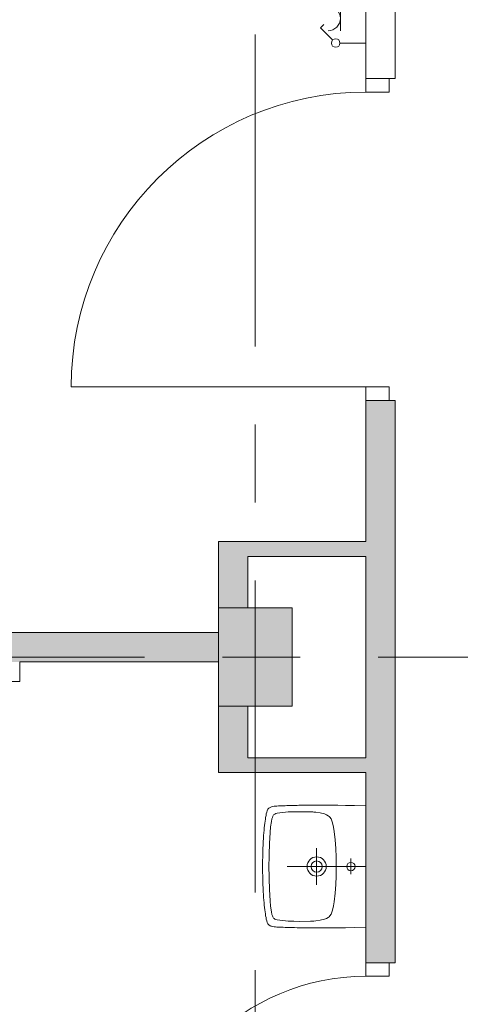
# Model space of a CAD drawing. Header units: centimetres. Extents: x -2424 to 2260, y -130 to 3012.
# Tile 5 of 81: x -709 to -529, y 267 to 668. Entities that reach past the tile are written whole.
import ezdxf

# ---------------------------------------------------------------- set-up
doc = ezdxf.new("R2010")
doc.units = ezdxf.units.CM
doc.linetypes.add('Dash', pattern=[60, 30, -30])
doc.linetypes.add('Oś', pattern=[222.25, 127, -31.75, 31.75, -31.75])
for name, color, linetype, lineweight in [('A-DETL', 90, 'Continuous', 9), ('A-DETL-GENF', 92, 'Continuous', 13), ('A-DETL-MEDM', 33, 'Continuous', 13), ('A-DOOR', 31, 'Continuous', 13), ('A-WALL', 113, 'Continuous', 13), ('E-ELEC-EQPM', 71, 'Continuous', 9), ('P-SANR-FIXT', 6, 'Continuous', 9), ('S-COLS', 52, 'Continuous', 13), ('S-GRID', 1, 'Continuous', 13)]:
    doc.layers.add(name, color=color, linetype=linetype, lineweight=lineweight)
doc.layers.add('A-WALL-PATT', color=111, linetype='Continuous', lineweight=13, plot=False)

msp = doc.modelspace()

# ---------------------------------------------------------------- hatches: boundary and pattern name
at = {"layer": 'S-COLS', "lineweight": 9}
msp.add_hatch(color=251, dxfattribs=at).paths.add_polyline_path([(-597.62, 388.33), (-597.62, 428.33), (-627.62, 428.33), (-627.62, 388.33)], flags=0)

# ---------------------------------------------------------------- linework, layer by layer
at = {"layer": 'A-DETL', "color": 251, "linetype": 'Dash', "lineweight": 9}
msp.add_open_spline([(-561.62, 233.02), (-511.61, 233.02), (-497.78, 233.02), (-439.12, 233.02), (-439.12, 251.36), (-439.12, 296.62), (-439.12, 1289.33), (-439.12, 1326.28), (-439.12, 1329.11), (-439.12, 1432.79), (-439.12, 1435.62), (-439.12, 1472.57), (-476.08, 1472.57), (-478.91, 1472.57), (-555.62, 1472.57)], degree=3, knots=[0, 0, 0, 0, 1.339676, 2.332925, 3.669947, 15.221807, 26.977257, 38.268666, 39.837617, 41.033347, 42.602298, 43.441538, 44.280778, 45.554838, 45.554838, 45.554838, 45.554838], dxfattribs=at)
at = {"layer": 'A-DETL-GENF', "color": 251, "lineweight": 9}
for p, q in [((-567.62, 638.33), (-567.62, 643.83)), ((-567.62, 643.83), (-558.12, 643.83)), ((-558.12, 643.83), (-558.12, 638.33)), ((-558.12, 638.33), (-567.62, 638.33)), ((-567.62, 518.33), (-558.12, 518.33)), ((-567.62, 512.83), (-567.62, 518.33)), ((-558.12, 518.33), (-558.12, 512.83)), ((-558.12, 512.83), (-567.62, 512.83)), ((-567.62, 278.33), (-567.62, 283.83)), ((-567.62, 283.83), (-558.12, 283.83)), ((-558.12, 283.83), (-558.12, 278.33)), ((-558.12, 278.33), (-567.62, 278.33))]:
    msp.add_line(p, q, dxfattribs=at)
at = {"layer": 'A-DETL-MEDM', "color": 251, "lineweight": 9}
for p, q in [((-567.62, 638.33), (-567.62, 643.83)), ((-567.62, 643.83), (-558.12, 643.83)), ((-558.12, 643.83), (-558.12, 638.33)), ((-558.12, 638.33), (-567.62, 638.33)), ((-558.12, 518.33), (-567.62, 518.33)), ((-567.62, 518.33), (-567.62, 512.83)), ((-558.12, 512.83), (-558.12, 518.33)), ((-567.62, 512.83), (-558.12, 512.83)), ((-567.62, 278.33), (-567.62, 283.83)), ((-567.62, 283.83), (-558.12, 283.83)), ((-558.12, 283.83), (-558.12, 278.33)), ((-558.12, 278.33), (-567.62, 278.33))]:
    msp.add_line(p, q, dxfattribs=at)
at = {"layer": 'A-DOOR', "color": 251, "lineweight": 9}
msp.add_line((-567.62, 518.33), (-687.62, 518.33), dxfattribs=at)
for centre, radius in [((-567.62, 518.33), 120), ((-567.62, 188.33), 90)]:
    msp.add_arc(centre, radius, 90, 180, dxfattribs=at)
at = {"layer": 'A-WALL', "color": 251, "lineweight": 9}
for p, q in [((-567.62, 733.83), (-567.62, 643.83)), ((-555.62, 643.83), (-555.62, 733.83)), ((-558.12, 643.83), (-555.62, 643.83)), ((-567.62, 512.83), (-567.62, 455.33)), ((-555.62, 512.83), (-558.12, 512.83)), ((-555.62, 283.83), (-555.62, 512.83)), ((-627.62, 455.33), (-627.62, 428.33)), ((-567.62, 455.33), (-627.62, 455.33)), ((-615.62, 428.33), (-615.62, 449.33)), ((-615.62, 449.33), (-567.62, 449.33)), ((-567.62, 449.33), (-567.62, 367.33)), ((-627.62, 418.33), (-1197.62, 418.33)), ((-708.62, 406.33), (-627.62, 406.33)), ((-708.62, 398.33), (-708.62, 406.33)), ((-1197.62, 398.33), (-708.62, 398.33)), ((-627.62, 388.33), (-627.62, 361.33)), ((-615.62, 367.33), (-615.62, 388.33)), ((-567.62, 367.33), (-615.62, 367.33)), ((-627.62, 361.33), (-567.62, 361.33)), ((-567.62, 361.33), (-567.62, 283.83)), ((-558.12, 283.83), (-555.62, 283.83))]:
    msp.add_line(p, q, dxfattribs=at)
at = {"layer": 'A-WALL-PATT', "color": 251, "linetype": 'Continuous', "lineweight": 9, "extrusion": (0, 0, -1)}
for points in [[(558.12, 283.83), (567.62, 512.83), (567.62, 283.83)], [(567.62, 512.83), (558.12, 283.83), (555.62, 512.83)], [(555.62, 512.83), (558.12, 283.83), (555.62, 283.83)], [(627.62, 428.33), (615.62, 455.33), (627.62, 455.33)], [(615.62, 455.33), (627.62, 428.33), (625.32, 428.33)], [(615.62, 455.33), (625.32, 428.33), (615.62, 428.33)], [(567.62, 449.33), (615.62, 455.33), (615.62, 449.33)], [(615.62, 455.33), (567.62, 449.33), (567.62, 455.33)], [(720.62, 418.33), (719.18, 406.33), (627.62, 418.33)], [(627.62, 418.33), (719.18, 406.33), (627.62, 406.33)], [(627.62, 361.33), (615.62, 388.33), (627.62, 388.33)], [(615.62, 388.33), (627.62, 361.33), (615.62, 361.33)], [(567.62, 361.33), (615.62, 367.33), (615.62, 361.33)], [(615.62, 367.33), (567.62, 361.33), (567.62, 367.33)]]:
    msp.add_solid(points, dxfattribs=at)
at = {"layer": 'E-ELEC-EQPM', "color": 251, "lineweight": 9}
for p, q in [((-577.96, 673.33), (-577.96, 663.33)), ((-586.05, 664.51), (-584.74, 665.82)), ((-581.11, 659.56), (-586.05, 664.51)), ((-578.12, 658.33), (-567.62, 658.33))]:
    msp.add_line(p, q, dxfattribs=at)
msp.add_circle((-579.87, 658.33), 1.75, dxfattribs=at)
msp.add_arc((-582.96, 668.33), 5, 270, 90, dxfattribs=at)
at = {"layer": 'P-SANR-FIXT', "color": 251, "lineweight": 9}
for p, q in [((-608.13, 344.49), (-607.95, 345.16)), ((-607.95, 345.16), (-608.13, 344.49)), ((-607.95, 345.16), (-607.73, 345.77)), ((-607.73, 345.77), (-607.95, 345.16)), ((-607.73, 345.77), (-607.47, 346.33)), ((-607.47, 346.33), (-607.73, 345.77)), ((-607.47, 346.33), (-607.09, 346.81)), ((-607.09, 346.81), (-607.47, 346.33)), ((-607.09, 346.81), (-606.59, 347.13)), ((-606.59, 347.13), (-607.09, 346.81)), ((-606.59, 347.13), (-606, 347.34)), ((-606, 347.34), (-605.5, 347.45)), ((-605.5, 347.45), (-604.99, 347.55)), ((-604.99, 347.55), (-604.43, 347.61)), ((-604.43, 347.61), (-603.84, 347.66)), ((-603.84, 347.66), (-603.2, 347.69)), ((-603.66, 344.73), (-602.57, 344.92)), ((-603.2, 347.69), (-602.57, 347.71)), ((-602.57, 347.71), (-601.9, 347.74)), ((-602.57, 344.92), (-601.45, 345.05)), ((-601.9, 347.74), (-601.23, 347.77)), ((-601.45, 345.05), (-599.18, 345.24)), ((-601.23, 347.77), (-600.51, 347.79)), ((-600.51, 347.79), (-599.8, 347.82)), ((-599.8, 347.82), (-599.05, 347.85)), ((-599.18, 345.24), (-596.95, 345.34)), ((-599.05, 347.85), (-598.28, 347.87)), ((-598.28, 347.87), (-597.51, 347.87)), ((-597.51, 347.87), (-596.68, 347.9)), ((-596.95, 345.34), (-594.68, 345.37)), ((-596.68, 347.9), (-595.51, 347.93)), ((-595.51, 347.93), (-594.92, 347.95)), ((-594.92, 347.95), (-594.02, 347.95)), ((-594.68, 345.37), (-590.18, 345.29)), ((-594.02, 347.95), (-593.08, 347.98)), ((-593.08, 347.98), (-592.13, 347.98)), ((-592.13, 347.98), (-591.11, 348.01)), ((-591.11, 348.01), (-589.44, 348.01)), ((-590.18, 345.29), (-589.49, 345.26)), ((-589.49, 345.26), (-589.17, 345.24)), ((-589.44, 348.01), (-587.76, 348.03)), ((-589.17, 345.24), (-588.77, 345.21)), ((-588.77, 345.21), (-587.89, 345.16)), ((-587.89, 345.16), (-586.16, 344.89)), ((-587.76, 348.03), (-583.9, 348.03)), ((-586.16, 344.89), (-584.48, 344.44)), ((-583.9, 348.03), (-581.61, 348.01)), ((-581.61, 348.01), (-578.97, 347.98)), ((-578.97, 347.98), (-575.91, 347.93)), ((-575.91, 347.93), (-572.2, 347.85)), ((-572.2, 347.85), (-567.62, 347.71)), ((-608.77, 340.63), (-608.66, 341.45)), ((-608.66, 341.45), (-608.77, 340.63)), ((-608.66, 341.45), (-608.53, 342.28)), ((-608.53, 342.28), (-608.66, 341.45)), ((-608.53, 342.28), (-608.42, 343.02)), ((-608.42, 343.02), (-608.53, 342.28)), ((-608.42, 343.02), (-608.26, 343.77)), ((-608.26, 343.77), (-608.42, 343.02)), ((-608.26, 343.77), (-608.13, 344.49)), ((-608.13, 344.49), (-608.26, 343.77)), ((-606.37, 339.16), (-606.05, 341.4)), ((-606.05, 341.4), (-605.84, 342.49)), ((-605.84, 342.49), (-605.68, 343.05)), ((-605.68, 343.05), (-605.47, 343.58)), ((-605.47, 343.58), (-605.18, 344.06)), ((-605.18, 344.06), (-604.96, 344.25)), ((-604.96, 344.25), (-604.72, 344.38)), ((-604.72, 344.38), (-604.22, 344.6)), ((-604.22, 344.6), (-603.66, 344.73)), ((-584.48, 344.44), (-583.66, 344.14)), ((-583.66, 344.14), (-582.88, 343.72)), ((-582.88, 343.72), (-582.54, 343.45)), ((-582.54, 343.45), (-582.24, 343.13)), ((-582.24, 343.13), (-581.77, 342.41)), ((-581.77, 342.41), (-581.42, 341.61)), ((-581.42, 341.61), (-581.15, 340.79)), ((-581.15, 340.79), (-580.78, 339.08)), ((-609.25, 335.67), (-609.14, 336.77)), ((-609.14, 336.77), (-609.25, 335.67)), ((-609.14, 336.77), (-609.06, 337.83)), ((-609.06, 337.83), (-609.14, 336.77)), ((-609.06, 337.83), (-608.98, 338.82)), ((-608.98, 338.82), (-609.06, 337.83)), ((-608.98, 338.82), (-608.88, 339.75)), ((-608.88, 339.75), (-608.98, 338.82)), ((-608.88, 339.75), (-608.77, 340.63)), ((-608.77, 340.63), (-608.88, 339.75)), ((-606.8, 332.42), (-606.56, 336.93)), ((-606.56, 336.93), (-606.37, 339.16)), ((-580.78, 339.08), (-580.51, 337.35)), ((-580.51, 337.35), (-580.11, 333.86)), ((-609.46, 331.87), (-609.38, 333.22)), ((-609.38, 333.22), (-609.46, 331.87)), ((-609.38, 333.22), (-609.33, 334.5)), ((-609.33, 334.5), (-609.38, 333.22)), ((-609.33, 334.5), (-609.25, 335.67)), ((-609.25, 335.67), (-609.33, 334.5)), ((-580.11, 333.86), (-579.82, 330.4)), ((-609.6, 327.07), (-609.57, 328.83)), ((-609.57, 328.83), (-609.6, 327.07)), ((-609.57, 328.83), (-609.52, 330.4)), ((-609.52, 330.4), (-609.57, 328.83)), ((-609.52, 330.4), (-609.46, 331.87)), ((-609.46, 331.87), (-609.52, 330.4)), ((-606.93, 327.92), (-606.8, 332.42)), ((-587.62, 330.53), (-587.62, 315.53)), ((-579.82, 330.4), (-579.69, 326.89)), ((-609.62, 325.15), (-609.6, 327.07)), ((-609.6, 327.07), (-609.62, 325.15)), ((-609.62, 320.92), (-609.62, 325.15)), ((-609.62, 325.15), (-609.62, 320.92)), ((-607.04, 324.51), (-607.01, 325.66)), ((-607.01, 325.66), (-606.93, 327.92)), ((-579.69, 326.89), (-579.63, 325.15)), ((-579.63, 325.15), (-579.63, 320.89)), ((-573.64, 326.25), (-573.64, 319.99)), ((-609.6, 318.98), (-609.62, 320.92)), ((-609.62, 320.92), (-609.6, 318.98)), ((-607.07, 323.02), (-607.04, 323.82)), ((-607.04, 322.22), (-607.07, 323.02)), ((-607.04, 323.82), (-607.04, 324.51)), ((-607.04, 321.56), (-607.04, 322.22)), ((-607.01, 320.39), (-607.04, 321.56)), ((-567.62, 323.02), (-599.62, 323.02)), ((-579.63, 320.89), (-579.69, 319.16)), ((-609.57, 317.24), (-609.6, 318.98)), ((-609.6, 318.98), (-609.57, 317.24)), ((-609.52, 315.65), (-609.57, 317.24)), ((-609.57, 317.24), (-609.52, 315.65)), ((-606.93, 318.12), (-607.01, 320.39)), ((-606.8, 313.62), (-606.93, 318.12)), ((-579.69, 319.16), (-579.82, 315.67)), ((-609.46, 314.18), (-609.52, 315.65)), ((-609.52, 315.65), (-609.46, 314.18)), ((-609.38, 312.82), (-609.46, 314.18)), ((-609.46, 314.18), (-609.38, 312.82)), ((-609.33, 311.57), (-609.38, 312.82)), ((-609.38, 312.82), (-609.33, 311.57)), ((-606.56, 309.12), (-606.8, 313.62)), ((-579.82, 315.67), (-580.11, 312.18)), ((-609.25, 310.37), (-609.33, 311.57)), ((-609.33, 311.57), (-609.25, 310.37)), ((-609.14, 309.28), (-609.25, 310.37)), ((-609.25, 310.37), (-609.14, 309.28)), ((-609.06, 308.24), (-609.14, 309.28)), ((-609.14, 309.28), (-609.06, 308.24)), ((-606.37, 306.88), (-606.56, 309.12)), ((-580.51, 308.7), (-580.78, 306.99)), ((-580.11, 312.18), (-580.51, 308.7)), ((-608.98, 307.26), (-609.06, 308.24)), ((-609.06, 308.24), (-608.98, 307.26)), ((-608.88, 306.32), (-608.98, 307.26)), ((-608.98, 307.26), (-608.88, 306.32)), ((-608.77, 305.42), (-608.88, 306.32)), ((-608.88, 306.32), (-608.77, 305.42)), ((-608.66, 304.59), (-608.77, 305.42)), ((-608.77, 305.42), (-608.66, 304.59)), ((-606.05, 304.65), (-606.37, 306.88)), ((-581.15, 305.29), (-581.42, 304.43)), ((-580.78, 306.99), (-581.15, 305.29)), ((-608.53, 303.79), (-608.66, 304.59)), ((-608.66, 304.59), (-608.53, 303.79)), ((-608.42, 303.02), (-608.53, 303.79)), ((-608.53, 303.79), (-608.42, 303.02)), ((-608.26, 302.28), (-608.42, 303.02)), ((-608.42, 303.02), (-608.26, 302.28)), ((-608.13, 301.58), (-608.26, 302.28)), ((-608.26, 302.28), (-608.13, 301.58)), ((-607.95, 300.92), (-608.13, 301.58)), ((-608.13, 301.58), (-607.95, 300.92)), ((-607.73, 300.28), (-607.95, 300.92)), ((-607.95, 300.92), (-607.73, 300.28)), ((-605.84, 303.55), (-606.05, 304.65)), ((-605.68, 303), (-605.84, 303.55)), ((-605.47, 302.49), (-605.68, 303)), ((-605.18, 302.01), (-605.47, 302.49)), ((-604.96, 301.82), (-605.18, 302.01)), ((-604.72, 301.66), (-604.96, 301.82)), ((-604.22, 301.48), (-604.72, 301.66)), ((-603.66, 301.32), (-604.22, 301.48)), ((-602.57, 301.13), (-603.66, 301.32)), ((-601.45, 301), (-602.57, 301.13)), ((-599.18, 300.81), (-601.45, 301)), ((-596.95, 300.73), (-599.18, 300.81)), ((-594.68, 300.68), (-596.95, 300.73)), ((-590.18, 300.76), (-594.68, 300.68)), ((-589.49, 300.79), (-590.18, 300.76)), ((-589.17, 300.81), (-589.49, 300.79)), ((-588.77, 300.84), (-589.17, 300.81)), ((-587.89, 300.92), (-588.77, 300.84)), ((-586.16, 301.16), (-587.89, 300.92)), ((-584.48, 301.61), (-586.16, 301.16)), ((-583.66, 301.9), (-584.48, 301.61)), ((-582.88, 302.33), (-583.66, 301.9)), ((-582.54, 302.6), (-582.88, 302.33)), ((-582.24, 302.92), (-582.54, 302.6)), ((-581.77, 303.63), (-582.24, 302.92)), ((-581.42, 304.43), (-581.77, 303.63)), ((-607.47, 299.72), (-607.73, 300.28)), ((-607.73, 300.28), (-607.47, 299.72)), ((-607.09, 299.27), (-607.47, 299.72)), ((-607.47, 299.72), (-607.09, 299.27)), ((-606.59, 298.92), (-607.09, 299.27)), ((-607.09, 299.27), (-606.59, 298.92)), ((-606.29, 298.81), (-606.59, 298.92)), ((-606.59, 298.92), (-606, 298.73)), ((-606, 298.71), (-606.29, 298.81)), ((-605.5, 298.6), (-606, 298.71)), ((-604.99, 298.52), (-605.5, 298.6)), ((-604.43, 298.44), (-604.99, 298.52)), ((-603.84, 298.39), (-604.43, 298.44)), ((-603.2, 298.36), (-603.84, 298.39)), ((-602.57, 298.33), (-603.2, 298.36)), ((-601.9, 298.31), (-602.57, 298.33)), ((-601.23, 298.28), (-601.9, 298.31)), ((-600.51, 298.26), (-601.23, 298.28)), ((-599.8, 298.23), (-600.51, 298.26)), ((-599.05, 298.2), (-599.8, 298.23)), ((-598.28, 298.17), (-599.05, 298.2)), ((-597.51, 298.17), (-598.28, 298.17)), ((-596.68, 298.15), (-597.51, 298.17)), ((-595.51, 298.12), (-596.68, 298.15)), ((-594.92, 298.12), (-595.51, 298.12)), ((-594.02, 298.1), (-594.92, 298.12)), ((-593.08, 298.1), (-594.02, 298.1)), ((-592.13, 298.07), (-593.08, 298.1)), ((-591.11, 298.07), (-592.13, 298.07)), ((-589.44, 298.04), (-591.11, 298.07)), ((-587.76, 298.04), (-589.44, 298.04)), ((-585.92, 298.02), (-587.76, 298.04)), ((-583.9, 298.04), (-585.92, 298.02)), ((-581.61, 298.04), (-583.9, 298.04)), ((-578.97, 298.07), (-581.61, 298.04)), ((-575.91, 298.12), (-578.97, 298.07)), ((-572.2, 298.2), (-575.91, 298.12)), ((-567.62, 298.33), (-572.2, 298.2))]:
    msp.add_line(p, q, dxfattribs=at)
for centre, radius in [((-587.62, 323.04), 3.92), ((-587.62, 323.04), 2.28), ((-573.64, 323.02), 1.72)]:
    msp.add_circle(centre, radius, dxfattribs=at)
at = {"layer": 'S-COLS', "color": 251, "lineweight": 9}
for p, q in [((-597.62, 428.33), (-627.62, 428.33)), ((-627.62, 428.33), (-627.62, 388.33)), ((-597.62, 388.33), (-597.62, 428.33)), ((-627.62, 388.33), (-597.62, 388.33))]:
    msp.add_line(p, q, dxfattribs=at)
at = {"layer": 'S-GRID', "color": 251, "linetype": 'Oś', "lineweight": 9}
for p, q in [((-612.62, 2884.27), (-612.62, 27.13)), ((1342.46, 408.33), (-1368.76, 408.33))]:
    msp.add_line(p, q, dxfattribs=at)

doc.saveas('drawing.dxf')
